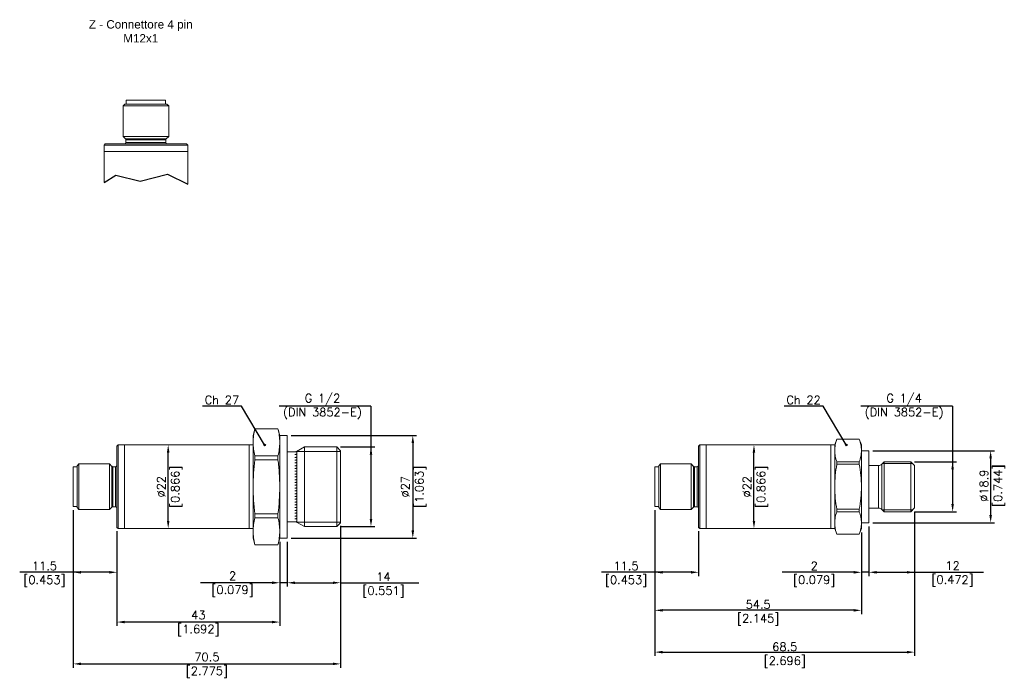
# Model space of a CAD drawing. Header units: millimetres. Extents: x -218 to 41, y 81 to 254.
import ezdxf

# ---------------------------------------------------------------- set-up
doc = ezdxf.new("R2010")
doc.units = ezdxf.units.MM
doc.linetypes.add('DOT2', pattern=[0.635, 0, -0.635])
doc.styles.add('WLA0', font='romans.shx')

msp = doc.modelspace()

# ---------------------------------------------------------------- hatches: boundary and pattern name
h = msp.add_hatch()
h.set_pattern_fill('ANGLE', color=256)
h.set_pattern_definition([(0, (-123.453, 6e-14), (0, 6.985), [5.08, -1.905]), (90, (-123.453, 6e-14), (-6.985, 4e-16), [5.08, -1.905])])
h.paths.add_polyline_path([(-153.7, 142.55, 1), (-153.27, 142.55, 1)])
h = msp.add_hatch()
h.set_pattern_fill('ANGLE', color=256)
h.set_pattern_definition([(0, (29.5224, 0), (0, 6.985), [5.08, -1.905]), (90, (29.5224, 0), (-6.985, 4e-16), [5.08, -1.905])])
h.paths.add_polyline_path([(-0.73, 142.55, 1), (-0.29, 142.55, 1)])

# ---------------------------------------------------------------- linework, layer by layer
at = {"lineweight": 15}
for p, q in [((-189.92, 233.22), (-189.92, 232.22)), ((-189.92, 233.22), (-179.52, 233.22)), ((-179.52, 232.22), (-179.52, 233.22)), ((-190.22, 232.22), (-190.72, 231.72)), ((-190.72, 231.72), (-190.72, 223.72)), ((-178.72, 231.72), (-190.72, 231.72)), ((-190.22, 232.22), (-179.22, 232.22)), ((-178.72, 231.72), (-179.22, 232.22)), ((-178.72, 223.72), (-178.72, 231.72)), ((-190.72, 223.72), (-190.09, 223.09)), ((-185.81, 223.72), (-190.72, 223.72)), ((-189.97, 222.81), (-189.97, 222.12)), ((-178.72, 223.72), (-185.81, 223.72)), ((-179.47, 222.12), (-179.47, 222.81)), ((-179.35, 223.09), (-178.72, 223.72)), ((-195.42, 221.72), (-195.72, 221.42)), ((-195.72, 221.42), (-195.72, 219.72)), ((-173.72, 221.42), (-195.72, 221.42)), ((-195.42, 221.72), (-174.02, 221.72)), ((-173.72, 221.42), (-174.02, 221.72)), ((-173.72, 211.18), (-173.72, 221.42)), ((-173.72, 219.72), (-173.72, 221.42)), ((-195.72, 219.72), (-195.72, 211.61)), ((-195.72, 219.72), (-173.72, 219.72)), ((-186.71, 219.72), (-195.72, 219.72)), ((-173.72, 219.72), (-186.71, 219.72)), ((-173.72, 212.55), (-173.72, 219.72)), ((-192.02, 142.57), (-192.32, 142.27)), ((-157.52, 142.57), (-192.02, 142.57)), ((-190.32, 142.57), (-192.02, 142.57)), ((-192.02, 142.57), (-192.02, 120.57)), ((-183.15, 142.57), (-190.32, 142.57)), ((-190.32, 120.57), (-190.32, 142.57)), ((-190.32, 142.57), (-190.32, 129.57)), ((-39.04, 142.57), (-39.34, 142.27)), ((-4.54, 142.57), (-39.04, 142.57)), ((-37.34, 142.57), (-39.04, 142.57)), ((-39.04, 142.57), (-39.04, 120.57)), ((-30.17, 142.57), (-37.34, 142.57)), ((-37.34, 120.57), (-37.34, 142.57)), ((-37.34, 142.57), (-37.34, 129.57)), ((-3.54, 142.57), (-4.54, 142.57)), ((-4.54, 120.57), (-4.54, 142.57)), ((-3, 144.07), (-3.54, 142.57)), ((-3.54, 142.57), (-3.54, 141.09)), ((2.91, 144.07), (-3, 144.07)), ((-3, 144.07), (-3, 144.06)), ((-3, 144.06), (2.91, 144.06)), ((3.46, 142.57), (2.91, 144.07)), ((2.91, 144.06), (2.91, 144.07)), ((3.46, 142.57), (3.46, 141.09)), ((-192.32, 120.87), (-192.32, 142.27)), ((-39.34, 120.87), (-39.34, 142.27)), ((-3.54, 141.09), (-3.54, 131.57)), ((3.46, 141.09), (3.46, 131.57)), ((5.46, 141.02), (3.46, 141.02)), ((5.46, 141.02), (5.46, 122.12)), ((-202.32, 137.57), (-202.82, 137.07)), ((-194.32, 137.57), (-202.32, 137.57)), ((-202.32, 137.57), (-202.32, 125.57)), ((-193.68, 136.93), (-194.32, 137.57)), ((-194.32, 137.57), (-194.32, 130.48)), ((-49.34, 137.57), (-49.84, 137.07)), ((-41.34, 137.57), (-49.34, 137.57)), ((-49.34, 137.57), (-49.34, 125.57)), ((-40.71, 136.93), (-41.34, 137.57)), ((-41.34, 137.57), (-41.34, 130.48)), ((-3, 138.12), (-3, 137.5)), ((2.91, 138.12), (-3, 138.12)), ((-3, 137.5), (2.91, 137.5)), ((2.91, 137.5), (2.91, 138.12)), ((9.44, 138.14), (8.81, 137.52)), ((16.96, 137.64), (8.94, 137.64)), ((16.46, 138.14), (9.44, 138.14)), ((9.44, 138.14), (9.44, 124.99)), ((17.46, 137.14), (16.46, 138.14)), ((16.46, 124.99), (16.46, 138.14)), ((-202.82, 136.77), (-203.82, 136.77)), ((-203.82, 126.37), (-203.82, 136.77)), ((-202.82, 126.07), (-202.82, 137.07)), ((-192.72, 136.82), (-193.4, 136.82)), ((-49.84, 136.77), (-50.84, 136.77)), ((-50.84, 126.37), (-50.84, 136.77)), ((-49.84, 126.07), (-49.84, 137.07)), ((-39.74, 136.82), (-40.43, 136.82)), ((7.96, 137.17), (5.46, 137.17)), ((17.46, 137.14), (17.46, 125.99)), ((-194.32, 130.48), (-194.32, 125.57)), ((-190.32, 129.57), (-190.32, 120.57)), ((-41.34, 130.48), (-41.34, 125.57)), ((-37.34, 129.57), (-37.34, 120.57)), ((-3.54, 131.57), (-3.54, 122.04)), ((3.46, 131.57), (3.46, 122.04)), ((-203.82, 126.37), (-202.82, 126.37)), ((-202.82, 126.07), (-202.32, 125.57)), ((-202.32, 125.57), (-194.32, 125.57)), ((-194.32, 125.57), (-193.68, 126.2)), ((-193.4, 126.32), (-192.72, 126.32)), ((-50.84, 126.37), (-49.84, 126.37)), ((-49.84, 126.07), (-49.34, 125.57)), ((-49.34, 125.57), (-41.34, 125.57)), ((-41.34, 125.57), (-40.71, 126.2)), ((-40.43, 126.32), (-39.74, 126.32)), ((-3, 125.63), (-3, 125.01)), ((2.91, 125.63), (-3, 125.63)), ((-3, 125.01), (2.91, 125.01)), ((2.91, 125.01), (2.91, 125.63)), ((5.46, 125.97), (7.96, 125.97)), ((8.81, 125.61), (9.44, 124.99)), ((8.94, 125.49), (16.96, 125.49)), ((9.44, 124.99), (16.46, 124.99)), ((16.46, 124.99), (17.46, 125.99)), ((-3.54, 122.04), (-3.54, 120.57)), ((3.46, 122.12), (5.46, 122.12)), ((3.46, 122.04), (3.46, 120.57)), ((-192.32, 120.87), (-192.02, 120.57)), ((-192.02, 120.57), (-190.32, 120.57)), ((-190.32, 120.57), (-157.52, 120.57)), ((-39.34, 120.87), (-39.04, 120.57)), ((-39.04, 120.57), (-37.34, 120.57)), ((-37.34, 120.57), (-4.54, 120.57)), ((-4.54, 120.57), (-3.54, 120.57)), ((-3.54, 120.57), (-3, 119.07)), ((2.91, 119.07), (3.46, 120.57)), ((-3, 119.07), (2.91, 119.07)), ((2.91, 119.07), (-3, 119.07)), ((-3, 119.07), (-3, 119.07)), ((2.91, 119.07), (2.91, 119.07))]:
    msp.add_line(p, q, dxfattribs=at)
at = {"lineweight": 0}
for p, q in [((-190.09, 223.09), (-179.35, 223.09)), ((-185.67, 222.81), (-189.97, 222.81)), ((-179.47, 222.81), (-185.67, 222.81)), ((-189.97, 222.12), (-179.47, 222.12)), ((8.81, 137.52), (8.81, 125.61)), ((-193.68, 126.2), (-193.68, 136.93)), ((-193.4, 136.82), (-193.4, 130.61)), ((-192.72, 126.32), (-192.72, 136.82)), ((-40.71, 126.2), (-40.71, 136.93)), ((-40.43, 136.82), (-40.43, 130.61)), ((-39.74, 126.32), (-39.74, 136.82)), ((7.96, 137.17), (7.96, 125.97)), ((-193.4, 130.61), (-193.4, 126.32)), ((-40.43, 130.61), (-40.43, 126.32))]:
    msp.add_line(p, q, dxfattribs=at)
for p, q in [((-195.72, 211.61), (-192.65, 213.5)), ((-192.65, 213.5), (-186.2, 211.96)), ((-186.2, 211.96), (-179.03, 213.78)), ((-179.03, 213.78), (-173.72, 211.18)), ((-159.57, 152.79), (-169.84, 152.79)), ((-153.49, 142.55), (-159.57, 152.79)), ((-125.52, 152.79), (-149.64, 152.79)), ((-125.52, 152.79), (-125.52, 126.99)), ((-6.6, 152.79), (-16.87, 152.79)), ((-0.51, 142.55), (-6.6, 152.79)), ((27.46, 152.79), (3.33, 152.79)), ((27.46, 152.79), (27.46, 126.99)), ((-146.52, 145.07), (-113.52, 145.07)), ((-114.52, 143.07), (-114.52, 120.07)), ((-178.85, 122.57), (-178.85, 140.57)), ((-133.52, 142.04), (-124.52, 142.04)), ((-125.52, 140.04), (-125.52, 123.09)), ((-24.79, 122.57), (-24.79, 140.57)), ((6.46, 141.02), (38.46, 141.02)), ((17.46, 138.14), (28.46, 138.14)), ((37.46, 139.02), (37.46, 124.12)), ((-203.82, 125.37), (-203.82, 83.98)), ((-50.84, 125.37), (-50.84, 98.07)), ((-50.84, 125.37), (-50.84, 87.07)), ((-50.84, 125.37), (-50.84, 108.07)), ((17.46, 124.99), (28.46, 124.99)), ((17.46, 124.99), (17.46, 108.07)), ((17.46, 124.99), (17.46, 87.07)), ((6.46, 122.12), (38.46, 122.12)), ((-192.32, 119.87), (-192.32, 94.98)), ((-192.32, 119.87), (-192.32, 108.07)), ((-133.52, 121.25), (-133.52, 83.98)), ((-133.52, 121.25), (-133.52, 105.32)), ((-133.52, 121.09), (-124.52, 121.09)), ((-39.34, 119.87), (-39.34, 108.07)), ((3.46, 119.57), (3.46, 98.07)), ((3.46, 119.57), (3.46, 108.07)), ((5.46, 121.12), (5.46, 108.07)), ((5.46, 121.12), (5.46, 108.07)), ((-149.52, 117.07), (-149.52, 105.32)), ((-147.52, 117.07), (-147.52, 105.32)), ((-147.52, 117.07), (-147.52, 105.32)), ((-146.52, 118.07), (-113.52, 118.07)), ((-149.52, 116.07), (-149.52, 94.98)), ((-194.32, 109.07), (-217.91, 109.07)), ((-41.34, 109.07), (-64.93, 109.07)), ((1.46, 109.07), (-17.36, 109.07)), ((5.46, 109.07), (3.46, 109.07)), ((7.46, 109.07), (35.57, 109.07)), ((7.46, 109.07), (9.46, 109.07)), ((-151.52, 106.32), (-170.34, 106.32)), ((-147.52, 106.32), (-149.52, 106.32)), ((-145.52, 106.32), (-135.52, 106.32)), ((-145.52, 106.32), (-143.52, 106.32)), ((-133.52, 106.32), (-112.92, 106.32)), ((1.46, 99.07), (-48.84, 99.07)), ((-151.52, 95.98), (-190.32, 95.98)), ((-48.84, 88.07), (15.46, 88.07)), ((-201.82, 84.98), (-135.52, 84.98))]:
    msp.add_line(p, q)
at = {"color": 7, "linetype": 'Continuous', "lineweight": 15}
for p, q in [((-156.05, 146.82), (-156.52, 145.07)), ((-156.52, 143.26), (-156.52, 145.07)), ((-149.99, 146.82), (-156.05, 146.82)), ((-156.05, 146.82), (-156.05, 146.8)), ((-149.99, 146.8), (-156.05, 146.8)), ((-149.52, 145.07), (-149.99, 146.82)), ((-149.99, 146.8), (-149.99, 146.82)), ((-147.52, 145.07), (-149.52, 145.07)), ((-149.52, 145.07), (-149.52, 143.26)), ((-147.52, 145.07), (-147.52, 118.07)), ((-156.52, 142.57), (-157.52, 142.57)), ((-157.52, 142.57), (-157.52, 120.57)), ((-156.52, 131.57), (-156.52, 143.26)), ((-149.52, 143.26), (-149.52, 131.57)), ((-145.39, 140.77), (-147.52, 140.77)), ((-143.02, 142.04), (-145.09, 140.85)), ((-134.52, 142.04), (-143.02, 142.04)), ((-143.02, 142.04), (-143.02, 121.09)), ((-133.52, 141.04), (-134.52, 142.04)), ((-134.52, 121.09), (-134.52, 142.04)), ((-133.52, 141.04), (-133.52, 122.09)), ((-156.05, 139.71), (-156.05, 138.66)), ((-156.05, 139.71), (-149.99, 139.71)), ((-149.99, 138.66), (-156.05, 138.66)), ((-149.99, 138.66), (-149.99, 139.71)), ((-156.52, 119.87), (-156.52, 131.57)), ((-149.52, 131.57), (-149.52, 119.87)), ((-156.05, 124.47), (-149.99, 124.47)), ((-156.05, 124.47), (-156.05, 123.42)), ((-149.99, 123.42), (-149.99, 124.47)), ((-149.99, 123.42), (-156.05, 123.42)), ((-147.52, 122.37), (-145.39, 122.37)), ((-145.09, 122.29), (-143.02, 121.09)), ((-134.52, 121.09), (-133.52, 122.09)), ((-157.52, 120.57), (-156.52, 120.57)), ((-156.52, 118.07), (-156.52, 119.87)), ((-149.52, 119.87), (-149.52, 118.07)), ((-143.02, 121.09), (-134.52, 121.09)), ((-156.52, 118.07), (-156.05, 116.32)), ((-149.99, 116.32), (-149.52, 118.07)), ((-149.52, 118.07), (-147.52, 118.07)), ((-156.05, 116.33), (-149.99, 116.33)), ((-156.05, 116.33), (-156.05, 116.32)), ((-156.05, 116.32), (-149.99, 116.32)), ((-149.99, 116.32), (-149.99, 116.33))]:
    msp.add_line(p, q, dxfattribs=at)
at = {"color": 8, "linetype": 'DOT2', "lineweight": 0}
for p, q in [((-145.39, 140.77), (-145.39, 122.37)), ((-145.09, 140.85), (-145.09, 122.29))]:
    msp.add_line(p, q, dxfattribs=at)
at = {"color": 7, "linetype": 'Continuous', "lineweight": 0}
for p, q in [((-133.52, 140.88), (-145.03, 140.88)), ((-145.03, 132.26), (-145.03, 140.88)), ((-145.03, 131.57), (-145.03, 132.26)), ((-145.03, 122.25), (-145.03, 131.57)), ((-145.03, 122.25), (-133.52, 122.25))]:
    msp.add_line(p, q, dxfattribs=at)
for centre in [(-153.49, 142.55), (-0.51, 142.55)]:
    msp.add_circle(centre, 0.219)
at = {"lineweight": 15}
for centre, radius, start, end in [((-190.37, 222.81), 0.4, 0, 45), ((-179.07, 222.81), 0.4, 135, 180), ((-190.37, 222.12), 0.4, 270, 0), ((-179.07, 222.12), 0.4, 180, 270), ((7.96, 138.37), 1.2, 270, 315), ((-193.4, 137.22), 0.4, 225, 270), ((-192.72, 137.22), 0.4, 270, 0), ((-40.43, 137.22), 0.4, 225, 270), ((-39.74, 137.22), 0.4, 270, 0), ((-193.4, 125.92), 0.4, 90, 135), ((-192.72, 125.92), 0.4, 0, 90), ((-40.43, 125.92), 0.4, 90, 135), ((-39.74, 125.92), 0.4, 0, 90), ((7.96, 124.77), 1.2, 45, 90)]:
    msp.add_arc(centre, radius, start, end, dxfattribs=at)
at = {"color": 7, "linetype": 'Continuous', "lineweight": 15}
for centre, start, end in [((-145.39, 141.37), 270, 300), ((-145.39, 121.77), 60, 90)]:
    msp.add_arc(centre, 0.6, start, end, dxfattribs=at)
for points in [[(-156.05, 146.8), (-156.2, 146.21), (-156.31, 145.62), (-156.48, 144.44), (-156.52, 143.85), (-156.52, 143.26)], [(-149.52, 143.26), (-149.52, 143.85), (-149.56, 144.44), (-149.72, 145.62), (-149.84, 146.21), (-149.99, 146.8)], [(-156.52, 143.26), (-156.52, 142.67), (-156.48, 142.07), (-156.31, 140.89), (-156.2, 140.3), (-156.05, 139.71)], [(-149.99, 139.71), (-149.84, 140.3), (-149.72, 140.89), (-149.56, 142.07), (-149.52, 142.67), (-149.52, 143.26)], [(-156.05, 138.66), (-156.2, 137.48), (-156.31, 136.29), (-156.48, 133.93), (-156.52, 132.75), (-156.52, 131.57)], [(-149.99, 138.66), (-149.84, 137.48), (-149.72, 136.29), (-149.56, 133.93), (-149.52, 132.75), (-149.52, 131.57)], [(-156.52, 131.57), (-156.52, 130.38), (-156.48, 129.2), (-156.31, 126.83), (-156.2, 125.65), (-156.05, 124.47)], [(-149.52, 131.57), (-149.52, 130.38), (-149.56, 129.2), (-149.72, 126.83), (-149.84, 125.65), (-149.99, 124.47)], [(-156.05, 123.42), (-156.2, 122.83), (-156.31, 122.24), (-156.48, 121.06), (-156.52, 120.47), (-156.52, 119.87)], [(-149.52, 119.87), (-149.52, 120.47), (-149.56, 121.06), (-149.72, 122.24), (-149.84, 122.83), (-149.99, 123.42)], [(-156.52, 119.87), (-156.52, 119.28), (-156.48, 118.69), (-156.31, 117.51), (-156.2, 116.92), (-156.05, 116.33)], [(-149.99, 116.33), (-149.84, 116.92), (-149.72, 117.51), (-149.56, 118.69), (-149.52, 119.28), (-149.52, 119.87)]]:
    msp.add_open_spline(points, degree=3, knots=[0, 0, 0, 0, 0.5, 0.5, 1, 1, 1, 1], dxfattribs=at)
at = {"lineweight": 15}
for points in [[(-3.54, 141.09), (-3.54, 141.59), (-3.49, 142.08), (-3.31, 143.07), (-3.17, 143.57), (-3, 144.06)], [(2.91, 144.06), (3.08, 143.57), (3.22, 143.07), (3.41, 142.08), (3.46, 141.59), (3.46, 141.09)], [(-3, 138.12), (-3.17, 138.62), (-3.31, 139.11), (-3.49, 140.1), (-3.54, 140.6), (-3.54, 141.09)], [(3.46, 141.09), (3.46, 140.6), (3.41, 140.1), (3.22, 139.11), (3.08, 138.62), (2.91, 138.12)], [(-3.54, 131.57), (-3.54, 132.56), (-3.49, 133.55), (-3.3, 135.53), (-3.17, 136.51), (-3, 137.5)], [(3.46, 131.57), (3.46, 132.56), (3.41, 133.55), (3.22, 135.53), (3.08, 136.51), (2.91, 137.5)], [(-3, 125.63), (-3.17, 126.61), (-3.31, 127.61), (-3.49, 129.59), (-3.54, 130.58), (-3.54, 131.57)], [(2.91, 125.63), (3.08, 126.61), (3.22, 127.61), (3.41, 129.59), (3.46, 130.58), (3.46, 131.57)], [(-3.54, 122.04), (-3.54, 122.53), (-3.49, 123.03), (-3.31, 124.02), (-3.17, 124.51), (-3, 125.01)], [(2.91, 125.01), (3.08, 124.51), (3.22, 124.02), (3.41, 123.03), (3.46, 122.53), (3.46, 122.04)], [(-3, 119.07), (-3.17, 119.57), (-3.31, 120.06), (-3.49, 121.05), (-3.54, 121.54), (-3.54, 122.04)], [(3.46, 122.04), (3.46, 121.54), (3.41, 121.05), (3.22, 120.06), (3.08, 119.57), (2.91, 119.07)]]:
    msp.add_open_spline(points, degree=3, knots=[0, 0, 0, 0, 0.5, 0.5, 1, 1, 1, 1], dxfattribs=at)
for points in [[(-114.85, 143.07), (-114.18, 143.07), (-114.52, 145.07)], [(-179.19, 140.57), (-178.52, 140.57), (-178.85, 142.57)], [(-25.12, 140.57), (-24.46, 140.57), (-24.79, 142.57)], [(-125.85, 140.04), (-125.18, 140.04), (-125.52, 142.04)], [(37.12, 139.02), (37.79, 139.02), (37.46, 141.02)], [(27.12, 136.14), (27.79, 136.14), (27.46, 138.14)], [(27.12, 126.99), (27.79, 126.99), (27.46, 124.99)], [(-179.19, 122.57), (-178.52, 122.57), (-178.85, 120.57)], [(-125.85, 123.09), (-125.18, 123.09), (-125.52, 121.09)], [(-25.12, 122.57), (-24.46, 122.57), (-24.79, 120.57)], [(37.12, 124.12), (37.79, 124.12), (37.46, 122.12)], [(-114.85, 120.07), (-114.18, 120.07), (-114.52, 118.07)], [(-201.82, 109.4), (-201.82, 108.73), (-203.82, 109.07)], [(-194.32, 109.4), (-194.32, 108.73), (-192.32, 109.07)], [(-48.84, 109.4), (-48.84, 108.73), (-50.84, 109.07)], [(-41.34, 109.4), (-41.34, 108.73), (-39.34, 109.07)], [(1.46, 109.4), (1.46, 108.73), (3.46, 109.07)], [(7.46, 109.4), (7.46, 108.73), (5.46, 109.07)], [(7.46, 109.4), (7.46, 108.73), (5.46, 109.07)], [(15.46, 109.4), (15.46, 108.73), (17.46, 109.07)], [(-151.52, 106.65), (-151.52, 105.98), (-149.52, 106.32)], [(-145.52, 106.65), (-145.52, 105.98), (-147.52, 106.32)], [(-145.52, 106.65), (-145.52, 105.98), (-147.52, 106.32)], [(-135.52, 106.65), (-135.52, 105.98), (-133.52, 106.32)], [(-48.84, 99.4), (-48.84, 98.73), (-50.84, 99.07)], [(1.46, 99.4), (1.46, 98.73), (3.46, 99.07)], [(-190.32, 96.32), (-190.32, 95.65), (-192.32, 95.98)], [(-151.52, 96.32), (-151.52, 95.65), (-149.52, 95.98)], [(-48.84, 88.4), (-48.84, 87.73), (-50.84, 88.07)], [(15.46, 88.4), (15.46, 87.73), (17.46, 88.07)], [(-201.82, 85.32), (-201.82, 84.65), (-203.82, 84.98)], [(-135.52, 85.32), (-135.52, 84.65), (-133.52, 84.98)]]:
    msp.add_solid(points)

# ---------------------------------------------------------------- texts
at = {"char_height": 2.2, "attachment_point": 5, "style": 'WLA0'}
for s, insert in [('{\\fArial|b0|i0|c0|p34;Z - Connettore 4 pin\\PM12x1}', (-186.07, 251.34)), ('\\A1;Ch 27', (-164.73, 154.41)), ('\\A1;G 1/2\\P(DIN 3852-E)', (-138.28, 152.66)), ('\\A1;Ch 22', (-11.75, 154.41)), ('\\A1;G 1/4\\P(DIN 3852-E)', (14.7, 152.66)), ('11.5\\P[0.453]', (-211.4, 108.55)), ('11.5\\P[0.453]', (-58.43, 108.55)), ('2\\P[0.079]', (-8.95, 108.56)), ('12\\P[0.472]', (27.45, 108.62)), ('2\\P[0.079]', (-161.93, 105.94)), ('14\\P[0.551]', (-122.22, 105.72)), ('54.5\\P[2.145]', (-23.69, 98.42)), ('43\\P[1.692]', (-170.92, 95.61)), ('68.5\\P[2.696]', (-16.69, 87.27)), ('70.5\\P[2.775]', (-168.67, 84.61))]:
    msp.add_mtext(s, dxfattribs=dict(at, insert=insert))
at = {"char_height": 2.2, "attachment_point": 5, "rotation": 90, "style": 'WLA0'}
for s, insert in [('%%C22\\P[0.866]', (-178.48, 131.57)), ('%%C27\\P[1.063]', (-114.27, 131.57)), ('%%C22\\P[0.866]', (-24.42, 131.57)), ('%%C18.9\\P[0.744]', (37.89, 131.84))]:
    msp.add_mtext(s, dxfattribs=dict(at, insert=insert))

doc.saveas('drawing.dxf')
